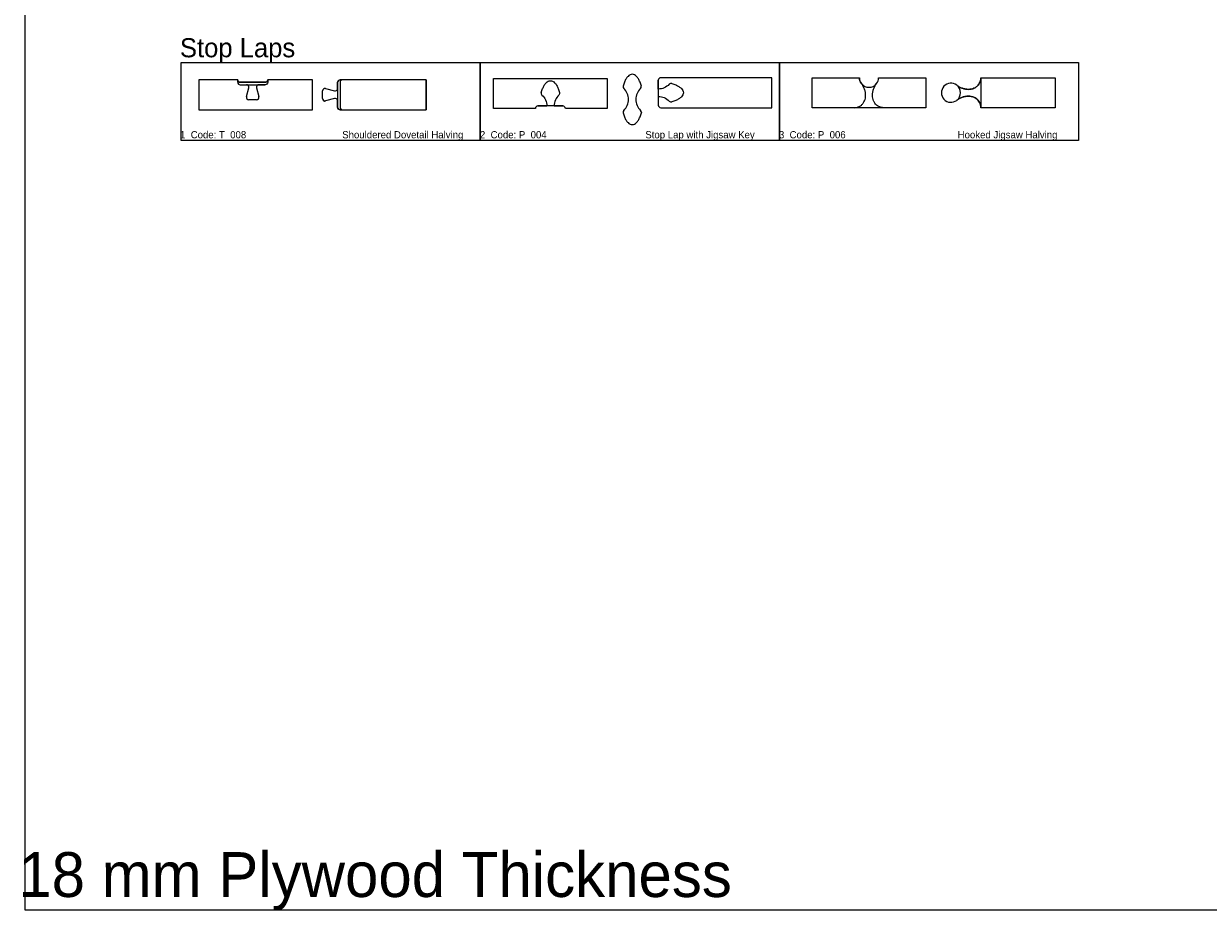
# Model space of a CAD drawing. Extents: x 2699 to 13077, y -123 to 3757.
# Tile 1 of 11: x 6604 to 8584, y 625 to 2109. Entities that reach past the tile are written whole.
import ezdxf

# ---------------------------------------------------------------- set-up
doc = ezdxf.new("R2010")
doc.units = 0
doc.layers.get('0').update_dxf_attribs({"linetype": 'CONTINUOUS'})
for name, color, linetype in [('3MM_ENGRAVE', 5, 'CONTINUOUS'), ('CUT_18_MM', 7, 'CONTINUOUS'), ('ENGRAVE_13_5', 6, 'CONTINUOUS'), ('ENGRAVE_4_5MM', 2, 'CONTINUOUS'), ('ENGRAVE_9MM', 3, 'CONTINUOUS'), ('JOINT_9_MM', 4, 'CONTINUOUS'), ('TEXT', 9, 'CONTINUOUS')]:
    doc.layers.add(name, color=color, linetype=linetype)

# ---------------------------------------------------------------- blocks, each defined once
blk = doc.blocks.new('*U25')
at = {"layer": 'TEXT'}
blk.add_text('Stop Laps', height=32, dxfattribs=at).set_placement((6864.8, 2052.9))
blk = doc.blocks.new('*U26')
at = {"layer": 'TEXT'}
blk.add_text('1  Code: T_008                                    Shouldered Dovetail Halving', height=12, dxfattribs=at).set_placement((6865, 1917.4))
blk = doc.blocks.new('*U27')
at = {"layer": 'TEXT'}
blk.add_text('2  Code: P_004                                     Stop Lap with Jigsaw Key', height=12, dxfattribs=at).set_placement((7366.3, 1917.4))
blk = doc.blocks.new('*U28')
at = {"layer": 'TEXT'}
blk.add_text('3  Code: P_006                                          Hooked Jigsaw Halving', height=12, dxfattribs=at).set_placement((7866.1, 1917.4))
blk = doc.blocks.new('*U65')
at = {"layer": 'TEXT'}
blk.add_text('18 mm Plywood Thickness', height=75, dxfattribs=at).set_placement((6594.6, 648.6))

msp = doc.modelspace()

# ---------------------------------------------------------------- linework, layer by layer
for points in [[(6606.1, 3757.2), (13077, 3757.2), (13077, 626.6), (6606.1, 626.6)], [(6866.8, 2044), (7366.8, 2044), (7366.8, 1914), (6866.8, 1914)], [(7366.8, 2044), (7866.8, 2044), (7866.8, 1914), (7366.8, 1914)], [(7866.8, 2044), (8366.8, 2044), (8366.8, 1914), (7866.8, 1914)]]:
    msp.add_lwpolyline(points, close=True)
at = {"layer": 'CUT_18_MM', "color": 7, "linetype": 'CONTINUOUS'}
for p, q in [((7108.4, 2000.6), (7123.2, 1996.6)), ((7128.4, 2000.6), (7128.4, 2011.1)), ((7103.2, 1983.8), (7103.2, 1996.6)), ((7123.2, 1983.9), (7108.4, 1979.9)), ((7128.4, 1969.3), (7128.4, 1979.9))]:
    msp.add_line(p, q, dxfattribs=at)
at = {"layer": 'CUT_18_MM', "linetype": 'CONTINUOUS'}
msp.add_lwpolyline([(6961.5, 2015.2), (6896.5, 2015.2), (6896.5, 1965.2), (7086.5, 1965.2), (7086.5, 2015.2), (7011.5, 2015.2, -0.414214), (7007.4, 2011.1), (6965.6, 2011.1, -0.414214)], format="xyb", close=True, dxfattribs=at)
at = {"layer": 'CUT_18_MM', "color": 7, "linetype": 'CONTINUOUS'}
for points in [[(7132.5, 2015.2, 0.414214), (7128.4, 2011.1), (7128.4, 2000.6), (7128.4, 2011.1)], [(7991.7, 1968.6), (7991.7, 1968.6), (7991.7, 1968.6), (7921.7, 1968.6), (7921.7, 1968.6), (7921.7, 2018.6), (7921.7, 2018.6), (8000.7, 2018.6, 0.166092), (8004, 2008.9), (8004.1, 2008.8, 0.486194), (8029.3, 2008.8), (8029.3, 2008.9, 0.166092), (8032.7, 2018.6), (8111.7, 2018.6), (8111.7, 2018.6), (8111.7, 1968.6), (8111.7, 1968.6), (8041.7, 1968.6), (8041.7, 1968.6), (8041.7, 1968.6), (7991.7, 1968.6), (7991.7, 1968.6)], [(8004, 2008.9, -0.166092), (8000.7, 2018.6)], [(8029.3, 2008.9, 0.166092), (8032.7, 2018.6)], [(8163.6, 2006.2), (8163.5, 2006.2, 2.037811), (8163.5, 1980.9)], [(8163.6, 2006.2, 0.038948), (8168, 2003.2, 0.039956), (8172.9, 2001, 0.041958), (8177.9, 1999.7, 0.044907), (8182.9, 1999.2, 0.048634), (8187.7, 1999.7, 0.052733), (8192.1, 2001.1, 0.05648), (8196, 2003.3, 0.058932), (8199.2, 2006.3, 0.059317), (8201.6, 2009.9, 0.057501), (8203.1, 2014.1, 0.054083), (8203.7, 2018.6), (8327.7, 2018.6), (8327.7, 2018.6), (8327.7, 1968.6), (8327.7, 1968.6), (8203.7, 1968.6, 0.054084), (8203.1, 1973.1, 0.057502), (8201.6, 1977.3, 0.059318), (8199.2, 1980.9, 0.058933), (8196, 1983.9, 0.056481), (8192.1, 1986.1, 0.052733), (8187.7, 1987.5, 0.048634), (8182.9, 1988, 0.044907), (8177.9, 1987.5, 0.041959), (8172.9, 1986.2, 0.039957), (8168, 1984, 0.038948), (8163.6, 1981)], [(7132.5, 1965.2, -0.414214), (7128.4, 1969.3), (7128.4, 1979.9), (7128.4, 1969.3)]]:
    msp.add_lwpolyline(points, format="xyb", dxfattribs=at)
for points in [[(7132.5, 1965.2), (7136.6, 1965.2), (7276.6, 1965.2), (7276.6, 2015.2), (7136.6, 2015.2), (7132.5, 2015.2)], [(7664.5, 1999.8), (7664.5, 1999.8), (7664.5, 2014.5)], [(7664.5, 1987.5), (7664.5, 1987.5), (7664.5, 1972.7)], [(7463.2, 1971.5), (7478, 1971.5), (7478, 1971.5)], [(7490.3, 1971.5), (7490.3, 1971.5), (7505, 1971.5)]]:
    msp.add_lwpolyline(points, dxfattribs=at)
msp.add_lwpolyline([(7276.6, 2015.2), (7276.6, 1965.2)], close=True, dxfattribs=at)
for points in [[(7509.1, 1967.4, 0.414214), (7505, 1971.5), (7505, 1971.5), (7463.2, 1971.5), (7463.2, 1971.5, 0.414214), (7459.1, 1967.4), (7459.1, 1967.4), (7389.1, 1967.4), (7389.1, 1967.4), (7389.1, 2017.4), (7389.1, 2017.4), (7579.1, 2017.4), (7579.1, 2017.4), (7579.1, 1967.4), (7509.1, 1967.4)], [(7668.6, 1968.6), (7854.5, 1968.6), (7854.5, 1968.6), (7854.5, 2018.6), (7668.6, 2018.6), (7668.6, 2018.6, 0.414214), (7664.5, 2014.5), (7664.5, 2014.5), (7664.5, 1972.7), (7664.5, 1972.7, 0.414214), (7668.6, 1968.6)]]:
    msp.add_lwpolyline(points, format="xyb", close=True, dxfattribs=at)
for centre, start, end in [((7107.3, 1996.6), 75, 180), ((7124.3, 2000.6), 255, 0), ((7107.3, 1983.8), 180, 285), ((7124.3, 1979.9), 0, 105)]:
    msp.add_arc(centre, 4.1, start, end, dxfattribs=at)
at = {"layer": 'ENGRAVE_13_5', "linetype": 'CONTINUOUS'}
msp.add_line((6965.6, 2007), (7007.4, 2007), dxfattribs=at)
msp.add_lwpolyline([(6961.5, 2011.1), (6961.5, 2015.2, 0.414214), (6965.6, 2011.1), (7007.4, 2011.1, 0.414214), (7011.5, 2015.2), (7011.5, 2011.1, -0.414214), (7007.4, 2007), (6996.8, 2007)], format="xyb", dxfattribs=at)
msp.add_arc((6965.6, 2011.1), 4.1, 180, 270, dxfattribs=at)
at = {"layer": 'ENGRAVE_4_5MM', "linetype": 'CONTINUOUS'}
for p, q in [((7128.2, 2000.6), (7128.2, 2011.1)), ((7128.2, 2000.6), (7128.2, 2011.1)), ((7128.2, 2000.6), (7128.2, 2011.1)), ((7128.4, 2011.1), (7128.4, 1969.3)), ((7136.6, 2015.2), (7132.5, 2015.2)), ((7132.5, 2011.1), (7132.5, 1969.3)), ((7128.2, 1969.3), (7128.2, 1979.9)), ((7132.5, 1965.2), (7136.6, 1965.2))]:
    msp.add_line(p, q, dxfattribs=at)
for centre, start, end in [((7132.5, 2011.1), 90, 180), ((7136.6, 2011.1), 90, 180), ((7132.5, 1969.3), 180, 270), ((7136.6, 1969.3), 180, 270)]:
    msp.add_arc(centre, 4.1, start, end, dxfattribs=at)
at = {"layer": 'ENGRAVE_9MM', "linetype": 'CONTINUOUS'}
for p, q in [((6976.1, 2007), (6996.8, 2007)), ((6976.1, 1987.1), (6980.1, 2001.9)), ((6992.8, 2001.9), (6996.8, 1987.1)), ((7108.4, 2000.6), (7123.2, 1996.6)), ((7128.4, 2000.6), (7128.4, 1979.9)), ((8203.7, 2018.6), (8203.7, 1968.6)), ((6992.9, 1981.9), (6980.1, 1981.9)), ((7103.2, 1983.9), (7103.2, 1996.6)), ((7123.2, 1983.9), (7108.4, 1979.9)), ((8041.7, 1968.6), (7991.7, 1968.6))]:
    msp.add_line(p, q, dxfattribs=at)
for points in [[(7468.9, 1993.9, -0.03147), (7471.1, 2000.6, -0.041297), (7473.9, 2006.1, -0.058256), (7477, 2010.2, -0.084809), (7480.5, 2012.7, -0.111927), (7484.1, 2013.5, -0.111928), (7487.7, 2012.7, -0.084809), (7491.2, 2010.2, -0.058256), (7494.4, 2006.1, -0.041297), (7497.1, 2000.6, -0.03147), (7499.4, 1993.9, -0.03147)], [(7686.8, 2008.9, 0.277372), (7682.8, 2007.7), (7682.8, 2007.7, -0.207779), (7664.5, 1999.8)], [(7686.8, 2008.9, -0.03147), (7693.5, 2006.7, -0.041297), (7699, 2003.9, -0.058256), (7703.1, 2000.7, -0.084809), (7705.6, 1997.3, -0.111928), (7706.5, 1993.6, -0.111927), (7705.6, 1990, -0.084809), (7703.1, 1986.6, -0.058256), (7699, 1983.4, -0.041297), (7693.5, 1980.6, -0.03147), (7686.8, 1978.4, -0.03147)], [(7991.7, 1968.6, 0.054084), (7996.2, 1969.2, 0.057502), (8000.4, 1970.7, 0.059318), (8004, 1973.1, 0.058933), (8007, 1976.3, 0.056481), (8009.2, 1980.2, 0.052733), (8010.6, 1984.6, 0.048634), (8011, 1989.4, 0.044907), (8010.6, 1994.4, 0.041959), (8009.2, 1999.4, 0.039957), (8007, 2004.3, 0.038948), (8004.1, 2008.8, 0.038948)], [(8004, 2008.9), (8004.1, 2008.8, 0.486194), (8029.3, 2008.8), (8029.3, 2008.9)], [(8041.7, 1968.6, -0.054084), (8037.1, 1969.2, -0.057502), (8033, 1970.7, -0.059318), (8029.3, 1973.1, -0.058933), (8026.4, 1976.3, -0.056481), (8024.1, 1980.2, -0.052733), (8022.8, 1984.6, -0.048634), (8022.3, 1989.4, -0.044907), (8022.8, 1994.4, -0.041959), (8024.1, 1999.4, -0.039957), (8026.3, 2004.3, -0.038948), (8029.3, 2008.8, -0.038948)], [(8163.6, 1981, 0.486309), (8163.6, 2006.2), (8163.5, 2006.2)], [(8203.7, 2018.6, -0.054083), (8203.1, 2014.1, -0.057501), (8201.6, 2009.9, -0.059317), (8199.2, 2006.3, -0.058932), (8196, 2003.3, -0.05648), (8192.1, 2001.1, -0.052733), (8187.7, 1999.7, -0.048634), (8182.9, 1999.2, -0.044907), (8177.9, 1999.7, -0.041958), (8172.9, 2001, -0.039956), (8168, 2003.2, -0.038948), (8163.6, 2006.2, -0.038948)], [(7468.9, 1993.9, 0.277369), (7470, 1989.8), (7470, 1989.8, -0.207779), (7478, 1971.5)], [(7499.4, 1993.9, -0.277372), (7498.2, 1989.8), (7498.2, 1989.8, 0.207779), (7490.3, 1971.5), (7478, 1971.5)], [(7664.5, 1999.8), (7664.5, 1987.5, -0.207779), (7682.8, 1979.6), (7682.8, 1979.6, 0.277369), (7686.8, 1978.4)], [(8163.6, 1981, -0.038948), (8168, 1984, -0.039957), (8172.9, 1986.2, -0.041959), (8177.9, 1987.5, -0.044907), (8182.9, 1988, -0.048634), (8187.7, 1987.5, -0.052733), (8192.1, 1986.1, -0.056481), (8196, 1983.9, -0.058933), (8199.2, 1980.9, -0.059318), (8201.6, 1977.3, -0.057502), (8203.1, 1973.1, -0.054084), (8203.7, 1968.6, -0.054084)]]:
    msp.add_lwpolyline(points, format="xyb", dxfattribs=at)
for centre, start, end in [((6976.1, 2002.9), 345, 90), ((6996.8, 2002.9), 90, 195), ((7107.3, 1996.6), 75, 180), ((7124.3, 2000.6), 255, 0), ((6980.1, 1986), 165, 270), ((6992.9, 1986), 270, 15), ((7107.3, 1983.9), 180, 285), ((7124.3, 1979.9), 0, 105)]:
    msp.add_arc(centre, 4.1, start, end, dxfattribs=at)
at = {"layer": 'JOINT_9_MM', "linetype": 'CONTINUOUS'}
for p, q in [((7606.8, 2000.6), (7606.8, 2000.6)), ((7634.9, 2000.6), (7634.9, 2000.6)), ((7627, 1982.4), (7627, 1982.4)), ((7606.8, 1964.1), (7606.8, 1964.1))]:
    msp.add_line(p, q, dxfattribs=at)
for points in [[(7636.1, 2004.7, 0.03147), (7633.9, 2011.4, 0.041297), (7631.1, 2016.9, 0.058256), (7627.9, 2021, 0.084809), (7624.5, 2023.5, 0.111928), (7620.9, 2024.4, 0.111927), (7617.2, 2023.5, 0.084809), (7613.8, 2021, 0.058256), (7610.6, 2016.9, 0.041297), (7607.8, 2011.4, 0.03147), (7605.6, 2004.7, 0.03147)], [(7605.6, 1960, 0.03147), (7607.8, 1953.3, 0.041297), (7610.6, 1947.8, 0.058256), (7613.8, 1943.7, 0.084809), (7617.2, 1941.2, 0.111927), (7620.9, 1940.4, 0.111928), (7624.5, 1941.2, 0.084809), (7627.9, 1943.7, 0.058256), (7631.1, 1947.8, 0.041297), (7633.9, 1953.3, 0.03147), (7636.1, 1960, 0.03147)]]:
    msp.add_lwpolyline(points, format="xyb", dxfattribs=at)
msp.add_lwpolyline([(7636.1, 1960, 0.277372), (7634.9, 1964.1)], format="xyb", close=True, dxfattribs=at)
for centre, radius, start, end in [((7609.6, 2003.6), 4.1, 164.9418, 226.9513), ((7589.7, 1982.4), 25, 313.0487, 46.9513), ((7652, 1982.4), 25, 133.0487, 180), ((7632.1, 2003.6), 4.1, 313.0487, 15.0588), ((7652, 1982.4), 25, 180, 226.9513), ((7609.6, 1961.1), 4.1, 133.0487, 195.0582)]:
    msp.add_arc(centre, radius, start, end, dxfattribs=at)

# ---------------------------------------------------------------- block references
at = {"layer": '3MM_ENGRAVE'}
for name in ['*U25', '*U26', '*U27', '*U28', '*U65']:
    msp.add_blockref(name, (0, 0), dxfattribs=at)

doc.saveas('drawing.dxf')
